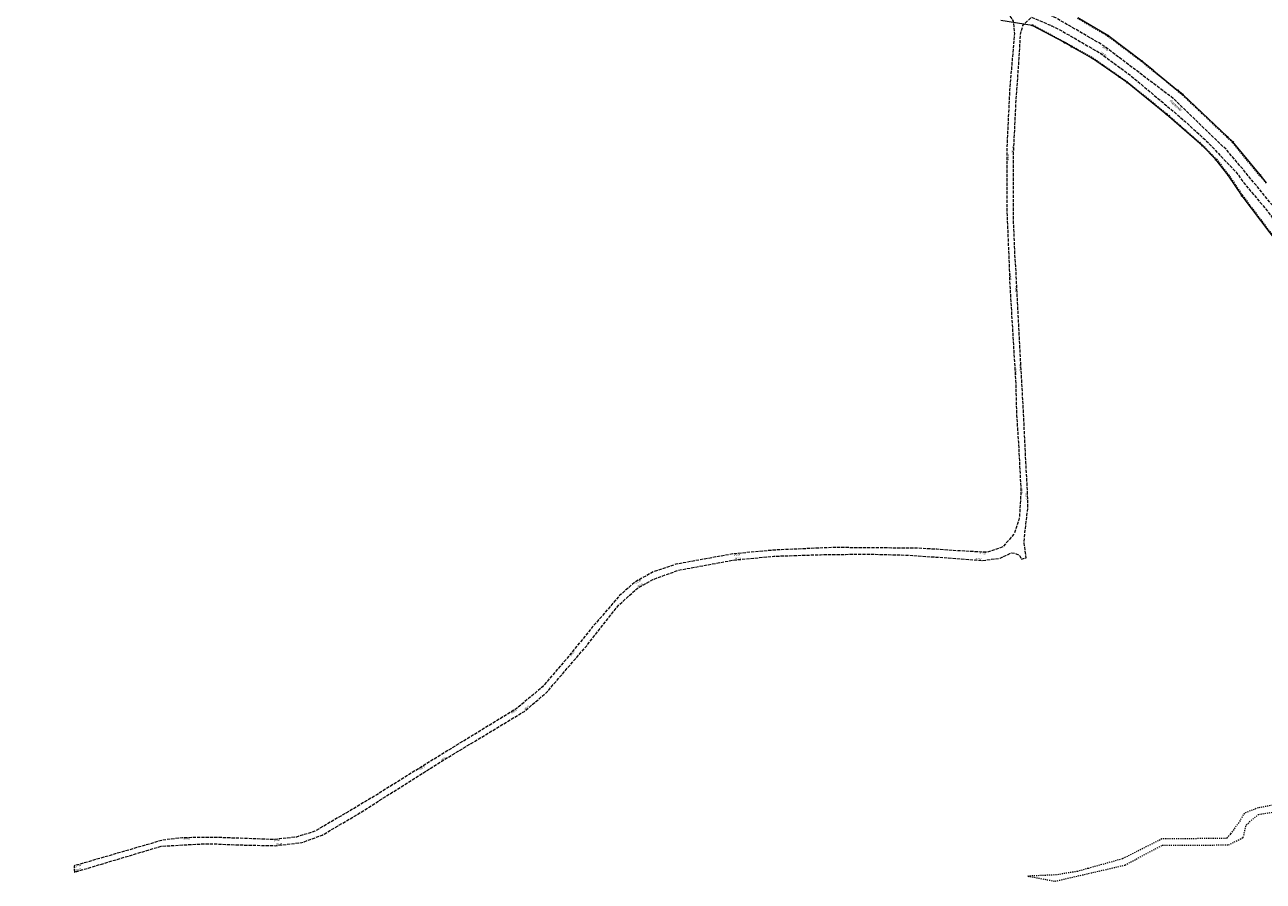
# Model space of a CAD drawing. Header units: metres. Extents: x 8374691 to 8380066, y 5527632 to 5531540.
# Tile 163 of 171: x 8377370 to 8377945, y 5528812 to 5529210. Entities that reach past the tile are written whole.
import ezdxf
from ezdxf.enums import TextEntityAlignment as Align

# ---------------------------------------------------------------- set-up
doc = ezdxf.new("R2010")
doc.units = ezdxf.units.M
doc.header["$MEASUREMENT"] = 0
for name, pattern in [('0.5_0.5', [1, 0.5, -0.5]), ('1.5_0.5', [2, 1.5, -0.5]), ('219-500', [0]), ('egug-500', [1, 0.5, -0.5])]:
    doc.linetypes.add(name, pattern=pattern)
doc.layers.get('0').update_dxf_attribs({"color": 2, "linetype": 'CONTINUOUS', "lineweight": 5})
for name, color, linetype in [('202-punkt graniczny', 7, 'CONTINUOUS'), ('203-punkt graniczny', 7, 'CONTINUOUS'), ('218-Granica użytku po granicy działki', 7, 'CONTINUOUS'), ('218-kontur użytku gruntowego', 7, 'CONTINUOUS'), ('219-działka ewidencyjna', 7, 'CONTINUOUS'), ('994-Nazwa ulicy', 7, 'CONTINUOUS'), ('jezdnia', 7, 'CONTINUOUS'), ('pikieta sztuczna', 7, 'CONTINUOUS')]:
    doc.layers.add(name, color=color, linetype=linetype)
doc.layers.add('pikieta sztuczna-Atr2', color=7, linetype='CONTINUOUS', lineweight=18)
doc.styles.get("Standard").update_dxf_attribs({"font": 'Working1250', "width": 0.75})

# ---------------------------------------------------------------- blocks, each defined once
blk = doc.blocks.new('202')
at = {"color": 0, "linetype": 'Continuous', "lineweight": 0}
blk.add_circle((0, 0), 0.25, dxfattribs=at)
blk = doc.blocks.new('203')
at = {"linetype": 'Continuous', "lineweight": 0}
h = blk.add_hatch(color=0, dxfattribs=at)
edge = h.paths.add_edge_path()
edge.add_arc((0, 0), 0.045, 0, 360)
blk = doc.blocks.new('PW01')
at = {"linetype": 'Continuous', "lineweight": 13}
h = blk.add_hatch(color=0, dxfattribs=at)
edge = h.paths.add_edge_path()
edge.add_arc((0, 0), 0.045, 0, 360)

msp = doc.modelspace()

# ---------------------------------------------------------------- linework, layer by layer
at = {"layer": '218-Granica użytku po granicy działki', "color": 3, "linetype": '0.5_0.5', "lineweight": 18}
for p, q in [((8377838.3022, 5529210.0043), (8377838.3022, 5529210.0043)), ((8377838.3022, 5529210.0043), (8377838.3022, 5529210.0043)), ((8377838.3022, 5529210.0043), (8377853.2322, 5529201.9743)), ((8377873.1382, 5529204.7514), (8377859.1382, 5529212.9714)), ((8377888.9097, 5529192.9), (8377873.1097, 5529204.77)), ((8377873.1097, 5529204.77), (8377873.1097, 5529204.77)), ((8377873.1097, 5529204.77), (8377873.1097, 5529204.77)), ((8377873.1382, 5529204.7514), (8377873.1382, 5529204.7514)), ((8377873.1382, 5529204.7514), (8377873.1382, 5529204.7514)), ((8377853.2322, 5529201.9743), (8377853.2322, 5529201.9743)), ((8377853.2322, 5529201.9743), (8377853.2322, 5529201.9743)), ((8377853.2367, 5529201.9716), (8377853.2367, 5529201.9716)), ((8377853.2367, 5529201.9716), (8377853.2367, 5529201.9716)), ((8377853.2367, 5529201.9716), (8377856.6067, 5529200.0816)), ((8377856.6061, 5529200.0819), (8377856.6061, 5529200.0819)), ((8377856.6061, 5529200.0819), (8377856.6061, 5529200.0819)), ((8377856.6061, 5529200.0819), (8377866.3361, 5529194.6519)), ((8377856.6067, 5529200.0816), (8377856.6067, 5529200.0816)), ((8377856.6067, 5529200.0816), (8377856.6067, 5529200.0816)), ((8377866.3361, 5529194.6519), (8377866.3361, 5529194.6519)), ((8377866.3361, 5529194.6519), (8377866.3361, 5529194.6519)), ((8377866.3616, 5529194.636), (8377866.3616, 5529194.636)), ((8377866.3616, 5529194.636), (8377866.3616, 5529194.636)), ((8377866.3616, 5529194.636), (8377878.8116, 5529185.946)), ((8377894.5201, 5529188.3175), (8377888.9001, 5529192.9075)), ((8377888.9001, 5529192.9075), (8377888.9001, 5529192.9075)), ((8377888.9001, 5529192.9075), (8377888.9001, 5529192.9075)), ((8377888.9097, 5529192.9), (8377888.9097, 5529192.9)), ((8377888.9097, 5529192.9), (8377888.9097, 5529192.9)), ((8377905.5601, 5529179.2978), (8377894.5201, 5529188.3178)), ((8377894.5201, 5529188.3178), (8377894.5201, 5529188.3178)), ((8377894.5201, 5529188.3178), (8377894.5201, 5529188.3178)), ((8377894.5201, 5529188.3175), (8377894.5201, 5529188.3175)), ((8377894.5201, 5529188.3175), (8377894.5201, 5529188.3175)), ((8377878.8116, 5529185.946), (8377878.8116, 5529185.946)), ((8377878.8116, 5529185.946), (8377878.8116, 5529185.946)), ((8377878.8119, 5529185.946), (8377878.8119, 5529185.946)), ((8377878.8119, 5529185.946), (8377878.8119, 5529185.946)), ((8377878.8119, 5529185.946), (8377882.4319, 5529183.416)), ((8377882.4319, 5529183.416), (8377882.4319, 5529183.416)), ((8377882.4319, 5529183.416), (8377882.4319, 5529183.416)), ((8377882.4484, 5529183.4034), (8377882.4484, 5529183.4034)), ((8377882.4484, 5529183.4034), (8377882.4484, 5529183.4034)), ((8377882.4484, 5529183.4034), (8377900.7884, 5529168.5934)), ((8377905.5601, 5529179.2978), (8377905.5601, 5529179.2978)), ((8377905.5601, 5529179.2978), (8377905.5601, 5529179.2978)), ((8377907.9601, 5529177.3375), (8377905.5601, 5529179.2975)), ((8377905.5601, 5529179.2975), (8377905.5601, 5529179.2975)), ((8377905.5601, 5529179.2975), (8377905.5601, 5529179.2975)), ((8377928.6833, 5529157.6625), (8377907.9433, 5529177.3525)), ((8377907.9433, 5529177.3525), (8377907.9433, 5529177.3525)), ((8377907.9433, 5529177.3525), (8377907.9433, 5529177.3525)), ((8377907.9601, 5529177.3375), (8377907.9601, 5529177.3375)), ((8377907.9601, 5529177.3375), (8377907.9601, 5529177.3375)), ((8377900.7884, 5529168.5934), (8377900.7884, 5529168.5934)), ((8377900.7884, 5529168.5934), (8377900.7884, 5529168.5934)), ((8377900.798, 5529168.5853), (8377900.798, 5529168.5853)), ((8377900.798, 5529168.5853), (8377900.798, 5529168.5853)), ((8377900.798, 5529168.5853), (8377917.278, 5529154.0953)), ((8377917.278, 5529154.0953), (8377917.278, 5529154.0953)), ((8377917.278, 5529154.0953), (8377917.278, 5529154.0953)), ((8377917.2939, 5529154.0803), (8377917.2939, 5529154.0803)), ((8377917.2939, 5529154.0803), (8377917.2939, 5529154.0803)), ((8377917.2939, 5529154.0803), (8377923.7339, 5529147.5303)), ((8377931.1533, 5529155.3128), (8377928.6833, 5529157.6628)), ((8377928.6833, 5529157.6628), (8377928.6833, 5529157.6628)), ((8377928.6833, 5529157.6628), (8377928.6833, 5529157.6628)), ((8377928.6833, 5529157.6625), (8377928.6833, 5529157.6625)), ((8377928.6833, 5529157.6625), (8377928.6833, 5529157.6625)), ((8377943.7987, 5529140.0189), (8377931.1287, 5529155.3389)), ((8377931.1287, 5529155.3389), (8377931.1287, 5529155.3389)), ((8377931.1287, 5529155.3389), (8377931.1287, 5529155.3389)), ((8377931.1533, 5529155.3128), (8377931.1533, 5529155.3128)), ((8377931.1533, 5529155.3128), (8377931.1533, 5529155.3128)), ((8377923.7339, 5529147.5303), (8377923.7339, 5529147.5303)), ((8377923.7339, 5529147.5303), (8377923.7339, 5529147.5303)), ((8377923.7558, 5529147.5054), (8377923.7558, 5529147.5054)), ((8377923.7558, 5529147.5054), (8377923.7558, 5529147.5054)), ((8377923.7558, 5529147.5054), (8377929.4358, 5529140.2754)), ((8377929.4358, 5529140.2754), (8377929.4358, 5529140.2754)), ((8377929.4358, 5529140.2754), (8377929.4358, 5529140.2754)), ((8377929.4493, 5529140.2568), (8377929.4493, 5529140.2568)), ((8377929.4493, 5529140.2568), (8377929.4493, 5529140.2568)), ((8377929.4493, 5529140.2568), (8377935.8793, 5529130.6568)), ((8377943.7987, 5529140.0189), (8377943.7987, 5529140.0189)), ((8377943.7987, 5529140.0189), (8377943.7987, 5529140.0189)), ((8377946.819, 5529136.3689), (8377943.799, 5529140.0189)), ((8377943.799, 5529140.0189), (8377943.799, 5529140.0189)), ((8377943.799, 5529140.0189), (8377943.799, 5529140.0189)), ((8377935.8694, 5529130.6709), (8377935.8694, 5529130.6709)), ((8377935.8694, 5529130.6709), (8377935.8694, 5529130.6709)), ((8377935.8694, 5529130.6709), (8377957.5594, 5529101.9509)), ((8377935.8793, 5529130.6568), (8377935.8793, 5529130.6568)), ((8377935.8793, 5529130.6568), (8377935.8793, 5529130.6568))]:
    msp.add_line(p, q, dxfattribs=at)
at = {"layer": '218-kontur użytku gruntowego', "color": 3, "linetype": 'egug-500', "lineweight": 18, "flags": 128}
for points in [[(8377960.58, 5528849.25), (8377943.19, 5528846)], [(8377936.73, 5528843.56), (8377934.16, 5528839.12)], [(8377943.19, 5528846), (8377936.73, 5528843.56)], [(8377937.58, 5528838.14), (8377943.3, 5528842.99)], [(8377943.3, 5528842.99), (8377962.04, 5528845.82)], [(8377934.16, 5528839.12), (8377930.21, 5528833.9)], [(8377936.21, 5528832.27), (8377937.58, 5528838.14)], [(8377898.41, 5528831.58), (8377880.03, 5528822.31)], [(8377928.46, 5528831.78), (8377898.41, 5528831.58)], [(8377930.21, 5528833.9), (8377928.46, 5528831.78)], [(8377929.38, 5528828.77), (8377936.21, 5528832.27)], [(8377881.19, 5528819.42), (8377898.56, 5528828.64)], [(8377898.56, 5528828.64), (8377929.38, 5528828.77)], [(8377848.72, 5528811.9), (8377881.19, 5528819.42)], [(8377880.03, 5528822.31), (8377864.21, 5528817.89)], [(8377849.39, 5528814.86), (8377836.1, 5528814.27)], [(8377836.1, 5528814.27), (8377848.72, 5528811.9)], [(8377859.21, 5528816.5), (8377849.39, 5528814.86)], [(8377864.21, 5528817.89), (8377859.21, 5528816.5)]]:
    msp.add_lwpolyline(points, dxfattribs=at)
at = {"layer": '219-działka ewidencyjna', "color": 7, "linetype": '219-500', "lineweight": 18, "flags": 128}
for points in [[(8377838.16, 5529209.74), (8377823.5, 5529212.06)], [(8377873.29, 5529205.01), (8377859.29, 5529213.23)], [(8377853.09, 5529201.71), (8377838.16, 5529209.74)], [(8377889.09, 5529193.14), (8377873.29, 5529205.01)], [(8377856.46, 5529199.82), (8377853.09, 5529201.71)], [(8377866.19, 5529194.39), (8377856.46, 5529199.82)], [(8377878.64, 5529185.7), (8377866.19, 5529194.39)], [(8377894.71, 5529188.55), (8377889.09, 5529193.14)], [(8377894.71, 5529188.55), (8377905.75, 5529179.53)], [(8377882.26, 5529183.17), (8377878.64, 5529185.7)], [(8377900.6, 5529168.36), (8377882.26, 5529183.17)], [(8377908.15, 5529177.57), (8377905.75, 5529179.53)], [(8377928.89, 5529157.88), (8377908.15, 5529177.57)], [(8377917.08, 5529153.87), (8377900.6, 5529168.36)], [(8377923.52, 5529147.32), (8377917.08, 5529153.87)], [(8377931.36, 5529155.53), (8377928.89, 5529157.88)], [(8377944.03, 5529140.21), (8377931.36, 5529155.53)], [(8377929.2, 5529140.09), (8377923.52, 5529147.32)], [(8377935.63, 5529130.49), (8377929.2, 5529140.09)], [(8377947.05, 5529136.56), (8377944.03, 5529140.21)], [(8377957.32, 5529101.77), (8377935.63, 5529130.49)]]:
    msp.add_lwpolyline(points, dxfattribs=at)
at = {"layer": 'jezdnia', "color": 7, "linetype": '1.5_0.5', "lineweight": 18, "flags": 128}
msp.add_lwpolyline([(8377271.68, 5529494.2), (8377273.09, 5529490.35), (8377277.16, 5529481.46), (8377285.2, 5529468.73), (8377287.39, 5529465.53), (8377290.29, 5529460.98), (8377292.91, 5529457.08), (8377307.38, 5529433.92), (8377310.72, 5529429.36), (8377313.93, 5529425.79), (8377320.6, 5529417.47), (8377325.37, 5529411.15), (8377329.71, 5529406.95), (8377334.24, 5529403.03), (8377340.62, 5529398.14), (8377349.64, 5529391.82), (8377360.4, 5529384.47), (8377362.54, 5529383), (8377362.77, 5529380.92), (8377362.8, 5529379.34), (8377360.29, 5529374.94), (8377355.97, 5529372.32), (8377354.04, 5529371.41), (8377339.71, 5529366.36), (8377328.22, 5529363.13), (8377319.37, 5529361.35), (8377310.5, 5529360.48), (8377293.63, 5529360.9), (8377278.2, 5529361.93), (8377257.62, 5529363.2), (8377257.99, 5529359.59), (8377260.58, 5529359.52), (8377277.38, 5529358.72), (8377288.38, 5529357.61), (8377294.03, 5529357.27), (8377309.78, 5529356.91), (8377312.67, 5529356.92), (8377313.35, 5529356.09), (8377318.78, 5529356.47), (8377319.73, 5529357.63), (8377329.56, 5529359.72), (8377340.52, 5529362.94), (8377349.93, 5529366.07), (8377355.84, 5529368.15), (8377356.58, 5529368.12), (8377360.71, 5529369.31), (8377361.2, 5529370.29), (8377363.92, 5529371.49), (8377367.31, 5529372.76), (8377371.24, 5529374.06), (8377373.14, 5529374.17), (8377376.04, 5529374.16), (8377382.64, 5529369.9), (8377391.2, 5529364.89), (8377399.1, 5529360.76), (8377406.32, 5529357.3), (8377412.73, 5529354.53), (8377417.41, 5529352.72), (8377424.97, 5529350.27), (8377429.84, 5529348.86), (8377433.33, 5529347.99), (8377443.04, 5529345.94), (8377476.29, 5529340.8), (8377486.19, 5529338.9), (8377498.35, 5529336.25), (8377505.49, 5529334.63), (8377519.27, 5529331.1), (8377530.71, 5529327.52), (8377541.92, 5529323.2), (8377548.17, 5529320.09), (8377550.82, 5529318.55), (8377554.02, 5529316.28), (8377560.23, 5529311.22), (8377568.15, 5529303.63), (8377573.63, 5529297.78), (8377582.27, 5529288.11), (8377595.13, 5529273.07), (8377602.39, 5529264.48), (8377612.38, 5529256.62), (8377625.35, 5529249.23), (8377641.31, 5529243.74), (8377662.55, 5529240.24), (8377666.42, 5529239.47), (8377680.68, 5529238.14), (8377707.38, 5529235.07), (8377730.88, 5529231.93), (8377752.71, 5529228.55), (8377759.57, 5529227.45), (8377775.54, 5529225.72), (8377785.04, 5529224.93), (8377808.61, 5529221.11), (8377825.72, 5529216.76), (8377829.33, 5529211.76), (8377829.82, 5529205.9), (8377827.62, 5529179.71), (8377826.35, 5529153.6), (8377826.36, 5529123.31), (8377827.46, 5529096.16), (8377827.61, 5529090.61), (8377830.02, 5529050.44), (8377830.44, 5529043.06), (8377830.85, 5529028.42), (8377831.68, 5529016.05), (8377832.83, 5528994.24), (8377832.7, 5528989.5), (8377832.12, 5528980.65), (8377829.62, 5528973.22), (8377824.42, 5528967.27), (8377816.93, 5528964.78), (8377798.89, 5528965.76), (8377793.83, 5528966.19), (8377784.74, 5528966.69), (8377745.31, 5528967.02), (8377718.06, 5528965.82), (8377699.01, 5528964.05), (8377672.54, 5528959.26), (8377661.93, 5528955.65), (8377653.27, 5528950.85), (8377646.01, 5528944.39), (8377636.61, 5528933.34), (8377633.62, 5528929.96), (8377622.89, 5528916.7), (8377610.49, 5528902.27), (8377598.47, 5528892.15), (8377577.56, 5528879.38), (8377571.77, 5528875.88), (8377552.82, 5528864.22), (8377533.45, 5528852.06), (8377528.65, 5528849.2), (8377515.85, 5528841.62), (8377504.66, 5528835.13), (8377496.19, 5528832.43), (8377485.44, 5528831.28), (8377459.38, 5528832.23), (8377452.64, 5528832.27), (8377443.12, 5528832.07), (8377433.88, 5528830.97), (8377392.8, 5528819.04), (8377393, 5528816.12), (8377433.22, 5528828.16), (8377449.87, 5528829.17), (8377457.25, 5528829.32), (8377468.18, 5528828.82), (8377486.3, 5528828.43), (8377498.63, 5528829.9), (8377508.13, 5528833.33), (8377523.79, 5528842.53), (8377563.07, 5528867.32), (8377583.59, 5528879.71), (8377602.09, 5528890.87), (8377612.41, 5528899.65), (8377625.08, 5528914.44), (8377631.07, 5528921.38), (8377636.09, 5528927.85), (8377645.65, 5528939.96), (8377654.52, 5528948.04), (8377661.78, 5528952.15), (8377673.75, 5528956.5), (8377699.42, 5528961.21), (8377718.02, 5528962.99), (8377739.66, 5528963.7), (8377745.62, 5528963.77), (8377751.38, 5528963.85), (8377761, 5528963.96), (8377779.76, 5528963.51), (8377796.51, 5528962.37), (8377814.88, 5528961), (8377823.2, 5528962.07), (8377828.64, 5528964.63), (8377830.73, 5528964.14), (8377832.4, 5528963.21), (8377833.06, 5528961.59), (8377835.35, 5528962.26), (8377834.36, 5528969.06), (8377834.85, 5528975.19), (8377836.08, 5528985.57), (8377835.94, 5528992.84), (8377835.2, 5529006.33), (8377834.39, 5529022.73), (8377834.21, 5529027.61), (8377832.76, 5529053.23), (8377830.9, 5529089.04), (8377830.5, 5529097.65), (8377830.11, 5529102.98), (8377829.41, 5529119.19), (8377829.45, 5529150.27), (8377830.66, 5529175.7), (8377831, 5529180.08), (8377832.03, 5529194.38), (8377832.68, 5529205.51), (8377833.83, 5529209.79), (8377837.71, 5529213.54), (8377847.17, 5529209.52), (8377850.04, 5529208.2), (8377869.55, 5529196.94), (8377883.81, 5529186.49), (8377905.08, 5529168.61), (8377909.2, 5529165), (8377919.18, 5529155.95), (8377933.23, 5529141.08), (8377936.45, 5529136.47), (8377946.75, 5529124.3), (8377958.87, 5529108.07), (8377961.61, 5529102.96), (8377964.51, 5529089.36), (8377964.43, 5529068.81), (8377962.28, 5529040.63), (8377960.5, 5529019.91), (8377960.29, 5529015.11), (8377961.41, 5529001.82), (8377963.7, 5529005.59), (8377963.42, 5529006.78), (8377963.68, 5529020.89), (8377966.62, 5529051.18), (8377967.62, 5529065.33), (8377968.2, 5529081.18), (8377967.88, 5529091.69), (8377965.01, 5529102.85), (8377960.56, 5529111.71), (8377950.21, 5529125.56), (8377935.8, 5529143.13), (8377928.54, 5529151.77), (8377903.66, 5529175.76), (8377870.81, 5529200.61), (8377848.38, 5529213.61), (8377832.27, 5529220.36), (8377811.06, 5529226.4), (8377780.42, 5529230.83), (8377751.75, 5529234.36), (8377731.48, 5529236.9), (8377708.29, 5529239.83), (8377689.3, 5529242.18), (8377680.34, 5529243.11), (8377667.12, 5529244.54), (8377641.02, 5529248.63), (8377635.36, 5529250.59), (8377627.04, 5529254.12), (8377617.8, 5529259), (8377615.35, 5529260.72), (8377603.96, 5529269.8), (8377592.16, 5529284.87), (8377568.4, 5529311.28), (8377562.76, 5529316.94), (8377551.01, 5529325.25), (8377534.66, 5529332.26), (8377502.34, 5529341.89), (8377486.05, 5529344.84), (8377468.09, 5529347.18), (8377439.38, 5529351.86), (8377428.12, 5529355.03), (8377407.8, 5529362.76), (8377397.57, 5529367.7), (8377387.9, 5529373.05), (8377379.62, 5529378.07), (8377365.4, 5529387.49), (8377357.36, 5529393.01), (8377344.61, 5529401.57), (8377334.2, 5529410.46), (8377324.72, 5529419.77), (8377317.47, 5529428.58), (8377313.76, 5529432.26), (8377302.36, 5529450.7), (8377300.13, 5529453.65), (8377293.17, 5529465.59), (8377287.84, 5529474.21), (8377279.81, 5529487.65), (8377275.35, 5529499.55), (8377269.32, 5529519.92), (8377263.89, 5529530.95), (8377255.61, 5529541.14), (8377243.22, 5529550.24), (8377218.23, 5529559.76), (8377214.59, 5529560.77), (8377187.89, 5529567.83), (8377168.23, 5529576.14), (8377157.98, 5529580.7), (8377152.41, 5529584.87), (8377147.2, 5529591.69), (8377142.59, 5529603.11), (8377139.29, 5529598.16), (8377139.33, 5529595.86), (8377141.95, 5529589.55), (8377144.19, 5529585.54), (8377152.07, 5529577.73), (8377156.83, 5529574.62), (8377161.79, 5529572.41), (8377176.16, 5529566.72), (8377196.25, 5529559.87), (8377225.37, 5529551.08), (8377234.8, 5529547.72), (8377242.89, 5529543.84), (8377248.7, 5529539.8), (8377253.76, 5529534.99), (8377257.53, 5529530.3), (8377261.2, 5529524.35), (8377264.32, 5529517.13), (8377266.94, 5529508.46), (8377269.2, 5529499.45)], close=True, dxfattribs=at)

# ---------------------------------------------------------------- block references
at = {"layer": '202-punkt graniczny', "color": 7, "linetype": 'Continuous', "lineweight": 18}
for p in [(8377838.16, 5529209.74), (8377873.29, 5529205.01), (8377853.09, 5529201.71), (8377856.46, 5529199.82), (8377866.19, 5529194.39), (8377889.09, 5529193.14), (8377878.64, 5529185.7), (8377882.26, 5529183.17), (8377905.75, 5529179.53), (8377908.15, 5529177.57), (8377900.6, 5529168.36), (8377917.08, 5529153.87), (8377928.89, 5529157.88), (8377931.36, 5529155.53), (8377923.52, 5529147.32), (8377929.2, 5529140.09), (8377944.03, 5529140.21), (8377935.63, 5529130.49)]:
    msp.add_blockref('202', p, dxfattribs=at)
at = {"layer": '203-punkt graniczny', "color": 7, "linetype": 'Continuous', "lineweight": 18}
msp.add_blockref('203', (8377894.71, 5529188.55), dxfattribs=at)
at = {"layer": 'pikieta sztuczna', "color": 7, "linetype": 'Continuous', "lineweight": 13}
for p in [(8377870.81, 5529200.61), (8377869.55, 5529196.94), (8377826.37, 5529150.26), (8377829.45, 5529150.27), (8377827.46, 5529096.16), (8377830.9, 5529089.04), (8377830.02, 5529050.44), (8377832.76, 5529053.23), (8377832.83, 5528994.24), (8377835.94, 5528992.84), (8377699.01, 5528964.05), (8377816.93, 5528964.78), (8377699.42, 5528961.21), (8377814.88, 5528961), (8377653.27, 5528950.85), (8377654.52, 5528948.04), (8377622.89, 5528916.7), (8377598.47, 5528892.15), (8377602.09, 5528890.87), (8377563.07, 5528867.32), (8377552.82, 5528864.22), (8377443.12, 5528832.07), (8377485.44, 5528831.28), (8377486.3, 5528828.43), (8377392.8, 5528819.04), (8377393, 5528816.12)]:
    msp.add_blockref('PW01', p, dxfattribs=at)

# ---------------------------------------------------------------- texts
at = {"layer": '994-Nazwa ulicy', "color": 7, "linetype": 'Continuous', "lineweight": 25, "oblique": 15, "width": 0.75}
msp.add_text('Pasterniki', height=1.25, rotation=-42.823, dxfattribs=at).set_placement((8377901.78, 5529174.52))
at = {"layer": 'pikieta sztuczna-Atr2', "color": 7, "width": 0.75}
for s, rotation, p in [('299.98', 322.893, (8377871.07, 5529200.13)), ('309.22', 272.973, (8377830.78, 5529088.59)), ('310.48', 273.239, (8377832.71, 5529052.25)), ('313.43', 271.103, (8377835.85, 5528992.28)), ('330.04', 5.308, (8377699.45, 5528963.89)), ('332.60', 28.998, (8377653.5, 5528950.79)), ('335.00', 51.02, (8377623.13, 5528916.75)), ('339.60', 31.22, (8377553.07, 5528864.21)), ('350.94', 1.203, (8377443.55, 5528831.9)), ('346.87', 6.106, (8377485.67, 5528831.2)), ('357.96', 16.194, (8377393.08, 5528818.95))]:
    msp.add_text(s, height=0.75, rotation=rotation, dxfattribs=at).set_placement(p, align=Align.TOP_LEFT)
for s, rotation, p in [('299.97', 323.765, (8377869.87, 5529196.95)), ('305.20', 87.276, (8377829.35, 5529150.64)), ('309.18', 271.548, (8377827.54, 5529094.3)), ('310.73', 273.257, (8377830.19, 5529050.31)), ('313.33', -86.982, (8377832.79, 5528994.93)), ('330.03', 5.466, (8377699.78, 5528961.45)), ('332.60', 29.515, (8377654.87, 5528948.48)), ('336.47', 40.39, (8377602.25, 5528891.24)), ('338.73', 31.123, (8377563.37, 5528867.66)), ('346.83', 6.799, (8377486.67, 5528828.61)), ('358.13', 16.665, (8377393.46, 5528816.46))]:
    msp.add_text(s, height=0.75, rotation=rotation, dxfattribs=at).set_placement(p)
for s, rotation, p in [('305.28', 90.019, (8377826.53, 5529149.87)), ('317.27', 356.89, (8377816.58, 5528964.61)), ('336.59', 31.73, (8377598.25, 5528891.89))]:
    msp.add_text(s, height=0.75, rotation=rotation, dxfattribs=at).set_placement(p, align=Align.TOP_RIGHT)
msp.add_text('317.67', height=0.75, rotation=355.735, dxfattribs=at).set_placement((8377814.5, 5528961.24), align=Align.RIGHT)

doc.saveas('drawing.dxf')
